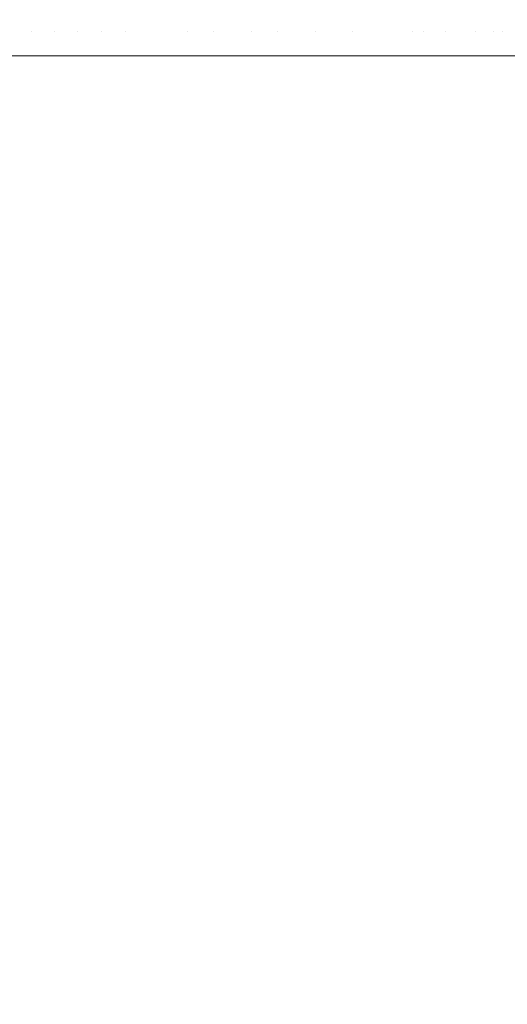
# Model space of a CAD drawing. Header units: centimetres. Extents: x -21.6 to 22.7, y 3.4 to 5.2.
# Tile 247 of 256: x 7.7638 to 7.828, y 4.9752 to 5.105. Entities that reach past the tile are written whole.
import ezdxf

# ---------------------------------------------------------------- set-up
doc = ezdxf.new("R2010")
doc.units = ezdxf.units.CM
doc.header["$LTSCALE"] = 2.54
doc.layers.add('Lucido design-1', color=7, linetype='Continuous')

# ---------------------------------------------------------------- blocks, each defined once
blk = doc.blocks.new('Gruppo-4-1')
at = {"color": 7, "linetype": 'Continuous', "lineweight": 9}
for points, invisible_edges in [([(-21.50342, 5.10666, -1872.21575), (-21.50342, 5.10457, -1872.21561), (22.63035, 5.10457, -1872.21561), (22.63035, 5.10666, -1872.21575)], 10), ([(7.76247, 5.10666, -1872.61597), (7.76392, 5.10666, -1872.61619), (7.7639, 5.10339, -1872.61635), (7.76245, 5.10339, -1872.61613)], 15), ([(7.76537, 5.10339, -1872.6166), (7.7639, 5.10339, -1872.61635), (7.76392, 5.10666, -1872.61619), (7.76539, 5.10666, -1872.61645)], 15), ([(7.76539, 5.10666, -1872.61645), (7.76688, 5.10666, -1872.61674), (7.76686, 5.10339, -1872.61689), (7.76537, 5.10339, -1872.6166)], 15), ([(7.76836, 5.10339, -1872.61722), (7.76686, 5.10339, -1872.61689), (7.76688, 5.10666, -1872.61674), (7.76839, 5.10666, -1872.61706)], 15), ([(7.76839, 5.10666, -1872.61706), (7.76991, 5.10666, -1872.61743), (7.76988, 5.10339, -1872.61758), (7.76836, 5.10339, -1872.61722)], 15), ([(7.77143, 5.10339, -1872.61799), (7.76988, 5.10339, -1872.61758), (7.76991, 5.10666, -1872.61743), (7.77145, 5.10666, -1872.61783)], 15), ([(7.77145, 5.10666, -1872.61783), (7.77301, 5.10666, -1872.61828), (7.77298, 5.10339, -1872.61844), (7.77143, 5.10339, -1872.61799)], 15), ([(7.77456, 5.10339, -1872.61893), (7.77298, 5.10339, -1872.61844), (7.77301, 5.10666, -1872.61828), (7.77459, 5.10666, -1872.61878)], 15), ([(7.77459, 5.10666, -1872.61878), (7.77618, 5.10666, -1872.61931), (7.77615, 5.10339, -1872.61947), (7.77456, 5.10339, -1872.61893)], 15), ([(7.77775, 5.10339, -1872.62005), (7.77615, 5.10339, -1872.61947), (7.77618, 5.10666, -1872.61931), (7.77779, 5.10666, -1872.6199)], 15), ([(7.77779, 5.10666, -1872.6199), (7.77941, 5.10666, -1872.62053), (7.77937, 5.10339, -1872.62068), (7.77775, 5.10339, -1872.62005)], 15), ([(7.781, 5.10339, -1872.62136), (7.77937, 5.10339, -1872.62068), (7.77941, 5.10666, -1872.62053), (7.78104, 5.10666, -1872.62122)], 15), ([(7.78104, 5.10666, -1872.62122), (7.78269, 5.10666, -1872.62195), (7.78264, 5.10339, -1872.6221), (7.781, 5.10339, -1872.62136)], 15), ([(7.78429, 5.10339, -1872.62289), (7.78264, 5.10339, -1872.6221), (7.78269, 5.10666, -1872.62195), (7.78434, 5.10666, -1872.62274)], 15), ([(7.78434, 5.10666, -1872.62274), (7.78601, 5.10666, -1872.62358), (7.78595, 5.10339, -1872.62373), (7.78429, 5.10339, -1872.62289)], 15), ([(7.78762, 5.10339, -1872.62463), (7.78595, 5.10339, -1872.62373), (7.78601, 5.10666, -1872.62358), (7.78768, 5.10666, -1872.62448)], 15), ([(7.78768, 5.10666, -1872.62448), (7.78936, 5.10666, -1872.62544), (7.7893, 5.10339, -1872.62558), (7.78762, 5.10339, -1872.62463)], 15), ([(7.79098, 5.10339, -1872.6266), (7.7893, 5.10339, -1872.62558), (7.78936, 5.10666, -1872.62544), (7.79104, 5.10666, -1872.62646)], 15), ([(7.79104, 5.10666, -1872.62646), (7.79273, 5.10666, -1872.62753), (7.79267, 5.10339, -1872.62767), (7.79098, 5.10339, -1872.6266)], 15), ([(7.79436, 5.10339, -1872.62881), (7.79267, 5.10339, -1872.62767), (7.79273, 5.10666, -1872.62753), (7.79442, 5.10666, -1872.62867)], 15), ([(7.79442, 5.10666, -1872.62867), (7.79611, 5.10666, -1872.62988), (7.79604, 5.10339, -1872.63001), (7.79436, 5.10339, -1872.62881)], 15), ([(7.79773, 5.10339, -1872.63128), (7.79604, 5.10339, -1872.63001), (7.79611, 5.10666, -1872.62988), (7.7978, 5.10666, -1872.63114)], 15), ([(7.7978, 5.10666, -1872.63114), (7.79949, 5.10666, -1872.63248), (7.79941, 5.10339, -1872.63261), (7.79773, 5.10339, -1872.63128)], 15), ([(7.80109, 5.10339, -1872.63401), (7.79941, 5.10339, -1872.63261), (7.79949, 5.10666, -1872.63248), (7.80116, 5.10666, -1872.63388)], 15), ([(7.80116, 5.10666, -1872.63388), (7.80283, 5.10666, -1872.63535), (7.80276, 5.10339, -1872.63547), (7.80109, 5.10339, -1872.63401)], 15), ([(7.80441, 5.10339, -1872.63701), (7.80276, 5.10339, -1872.63547), (7.80283, 5.10666, -1872.63535), (7.80449, 5.10666, -1872.63689)], 15), ([(7.80449, 5.10666, -1872.63689), (7.80614, 5.10666, -1872.63849), (7.80606, 5.10339, -1872.63861), (7.80441, 5.10339, -1872.63701)], 15), ([(7.80769, 5.10339, -1872.64029), (7.80606, 5.10339, -1872.63861), (7.80614, 5.10666, -1872.63849), (7.80777, 5.10666, -1872.64017)], 15), ([(7.80777, 5.10666, -1872.64017), (7.80939, 5.10666, -1872.64192), (7.8093, 5.10339, -1872.64203), (7.80769, 5.10339, -1872.64029)], 15), ([(7.81089, 5.10339, -1872.64385), (7.8093, 5.10339, -1872.64203), (7.80939, 5.10666, -1872.64192), (7.81098, 5.10666, -1872.64374)], 15), ([(7.81098, 5.10666, -1872.64374), (7.81255, 5.10666, -1872.64563), (7.81246, 5.10339, -1872.64574), (7.81089, 5.10339, -1872.64385)], 15), ([(7.814, 5.10339, -1872.6477), (7.81246, 5.10339, -1872.64574), (7.81255, 5.10666, -1872.64563), (7.8141, 5.10666, -1872.64759)], 15), ([(7.8141, 5.10666, -1872.64759), (7.81561, 5.10666, -1872.64962), (7.81551, 5.10339, -1872.64973), (7.814, 5.10339, -1872.6477)], 15), ([(7.817, 5.10339, -1872.65183), (7.81551, 5.10339, -1872.64973), (7.81561, 5.10666, -1872.64962), (7.8171, 5.10666, -1872.65173)], 15), ([(7.8171, 5.10666, -1872.65173), (7.81855, 5.10666, -1872.6539), (7.81844, 5.10339, -1872.654), (7.817, 5.10339, -1872.65183)], 15), ([(7.81985, 5.10339, -1872.65624), (7.81844, 5.10339, -1872.654), (7.81855, 5.10666, -1872.6539), (7.81996, 5.10666, -1872.65614)], 15), ([(7.81996, 5.10666, -1872.65614), (7.82133, 5.10666, -1872.65846), (7.82122, 5.10339, -1872.65855), (7.81985, 5.10339, -1872.65624)], 15), ([(7.82255, 5.10339, -1872.66092), (7.82122, 5.10339, -1872.65855), (7.82133, 5.10666, -1872.65846), (7.82266, 5.10666, -1872.66083)], 15), ([(7.82266, 5.10666, -1872.66083), (7.82394, 5.10666, -1872.66328), (7.82383, 5.10339, -1872.66336), (7.82255, 5.10339, -1872.66092)], 15), ([(7.82506, 5.10339, -1872.66587), (7.82383, 5.10339, -1872.66336), (7.82394, 5.10666, -1872.66328), (7.82517, 5.10666, -1872.66579)], 15), ([(7.82517, 5.10666, -1872.66579), (7.82635, 5.10666, -1872.66836), (7.82624, 5.10339, -1872.66843), (7.82506, 5.10339, -1872.66587)], 15), ([(7.82736, 5.10339, -1872.67106), (7.82624, 5.10339, -1872.66843), (7.82635, 5.10666, -1872.66836), (7.82748, 5.10666, -1872.67099)], 15), ([(7.82748, 5.10666, -1872.67099), (7.82854, 5.10666, -1872.67368), (7.82842, 5.10339, -1872.67374), (7.82736, 5.10339, -1872.67106)], 15), ([(22.63035, 5.10339, -1872.21558), (22.63035, 5.10457, -1872.21561), (-21.50342, 5.10457, -1872.21561), (-21.50342, 5.10339, -1872.21558)], 10), ([(-21.50342, 5.10339, -1872.21558), (-21.50342, 5.10021, -1872.21551), (22.63035, 5.10021, -1872.21551), (22.63035, 5.10339, -1872.21558)], 8), ([(7.76245, 5.10339, -1872.61613), (7.7639, 5.10339, -1872.61635), (7.76442, 5.10021, -1872.61649), (7.76148, 5.10021, -1872.61605)], 11), ([(7.76442, 5.10021, -1872.61649), (7.7639, 5.10339, -1872.61635), (7.76537, 5.10339, -1872.6166)], 11), ([(7.76537, 5.10339, -1872.6166), (7.76686, 5.10339, -1872.61689), (7.76736, 5.10021, -1872.61705), (7.76442, 5.10021, -1872.61649)], 11), ([(7.76736, 5.10021, -1872.61705), (7.76686, 5.10339, -1872.61689), (7.76836, 5.10339, -1872.61722)], 11), ([(7.76836, 5.10339, -1872.61722), (7.76988, 5.10339, -1872.61758), (7.77029, 5.10021, -1872.61774), (7.76736, 5.10021, -1872.61705)], 11), ([(7.77029, 5.10021, -1872.61774), (7.76988, 5.10339, -1872.61758), (7.77143, 5.10339, -1872.61799)], 11), ([(7.77143, 5.10339, -1872.61799), (7.77298, 5.10339, -1872.61844), (7.77321, 5.10021, -1872.61856), (7.77029, 5.10021, -1872.61774)], 11), ([(7.77321, 5.10021, -1872.61856), (7.77298, 5.10339, -1872.61844), (7.77456, 5.10339, -1872.61893)], 11), ([(7.77611, 5.10021, -1872.61951), (7.77321, 5.10021, -1872.61856), (7.77456, 5.10339, -1872.61893)], 10), ([(7.77456, 5.10339, -1872.61893), (7.77615, 5.10339, -1872.61947), (7.77611, 5.10021, -1872.61951)], 11), ([(7.77611, 5.10021, -1872.61951), (7.77615, 5.10339, -1872.61947), (7.77775, 5.10339, -1872.62005)], 11), ([(7.77775, 5.10339, -1872.62005), (7.77901, 5.10021, -1872.62059), (7.77611, 5.10021, -1872.61951)], 9), ([(7.77775, 5.10339, -1872.62005), (7.77937, 5.10339, -1872.62068), (7.77901, 5.10021, -1872.62059)], 11), ([(7.78189, 5.10021, -1872.62181), (7.77901, 5.10021, -1872.62059), (7.77937, 5.10339, -1872.62068), (7.781, 5.10339, -1872.62136)], 14), ([(7.781, 5.10339, -1872.62136), (7.78264, 5.10339, -1872.6221), (7.78189, 5.10021, -1872.62181)], 11), ([(7.78476, 5.10021, -1872.62317), (7.78189, 5.10021, -1872.62181), (7.78264, 5.10339, -1872.6221), (7.78429, 5.10339, -1872.62289)], 14), ([(7.78429, 5.10339, -1872.62289), (7.78595, 5.10339, -1872.62373), (7.78476, 5.10021, -1872.62317)], 11), ([(7.78761, 5.10021, -1872.62467), (7.78476, 5.10021, -1872.62317), (7.78595, 5.10339, -1872.62373)], 10), ([(7.78595, 5.10339, -1872.62373), (7.78762, 5.10339, -1872.62463), (7.78761, 5.10021, -1872.62467)], 11), ([(7.78762, 5.10339, -1872.62463), (7.7893, 5.10339, -1872.62558), (7.78927, 5.10021, -1872.62564), (7.78761, 5.10021, -1872.62467)], 11), ([(7.79044, 5.10021, -1872.62632), (7.78927, 5.10021, -1872.62564), (7.7893, 5.10339, -1872.62558)], 10), ([(7.7893, 5.10339, -1872.62558), (7.79098, 5.10339, -1872.6266), (7.79044, 5.10021, -1872.62632)], 11), ([(7.79098, 5.10339, -1872.6266), (7.79267, 5.10339, -1872.62767), (7.79325, 5.10021, -1872.62811), (7.79044, 5.10021, -1872.62632)], 11), ([(7.79325, 5.10021, -1872.62811), (7.79267, 5.10339, -1872.62767), (7.79436, 5.10339, -1872.62881)], 11), ([(7.79603, 5.10021, -1872.63006), (7.79325, 5.10021, -1872.62811), (7.79436, 5.10339, -1872.62881)], 10), ([(7.79436, 5.10339, -1872.62881), (7.79604, 5.10339, -1872.63001), (7.79603, 5.10021, -1872.63006)], 11), ([(7.79603, 5.10021, -1872.63006), (7.79604, 5.10339, -1872.63001), (7.79773, 5.10339, -1872.63128)], 11), ([(7.79773, 5.10339, -1872.63128), (7.79878, 5.10021, -1872.63216), (7.79603, 5.10021, -1872.63006)], 9), ([(7.79773, 5.10339, -1872.63128), (7.79941, 5.10339, -1872.63261), (7.79878, 5.10021, -1872.63216)], 11), ([(7.8015, 5.10021, -1872.63442), (7.79878, 5.10021, -1872.63216), (7.79941, 5.10339, -1872.63261), (7.80109, 5.10339, -1872.63401)], 14), ([(7.80109, 5.10339, -1872.63401), (7.80276, 5.10339, -1872.63547), (7.8015, 5.10021, -1872.63442)], 11), ([(7.80396, 5.10021, -1872.63665), (7.8015, 5.10021, -1872.63442), (7.80276, 5.10339, -1872.63547)], 10), ([(7.80276, 5.10339, -1872.63547), (7.80441, 5.10339, -1872.63701), (7.80396, 5.10021, -1872.63665)], 11), ([(7.80441, 5.10339, -1872.63701), (7.80606, 5.10339, -1872.63861), (7.80659, 5.10021, -1872.63922), (7.80396, 5.10021, -1872.63665)], 11), ([(7.80659, 5.10021, -1872.63922), (7.80606, 5.10339, -1872.63861), (7.80769, 5.10339, -1872.64029)], 11), ([(7.80917, 5.10021, -1872.64196), (7.80659, 5.10021, -1872.63922), (7.80769, 5.10339, -1872.64029)], 10), ([(7.80769, 5.10339, -1872.64029), (7.8093, 5.10339, -1872.64203), (7.80917, 5.10021, -1872.64196)], 11), ([(7.81168, 5.10021, -1872.64486), (7.80917, 5.10021, -1872.64196), (7.8093, 5.10339, -1872.64203), (7.81089, 5.10339, -1872.64385)], 14), ([(7.81089, 5.10339, -1872.64385), (7.81246, 5.10339, -1872.64574), (7.81168, 5.10021, -1872.64486)], 11), ([(7.81413, 5.10021, -1872.64794), (7.81168, 5.10021, -1872.64486), (7.81246, 5.10339, -1872.64574), (7.814, 5.10339, -1872.6477)], 14), ([(7.81413, 5.10021, -1872.64794), (7.814, 5.10339, -1872.6477), (7.81551, 5.10339, -1872.64973)], 11), ([(7.81551, 5.10339, -1872.64973), (7.8165, 5.10021, -1872.65119), (7.81413, 5.10021, -1872.64794)], 9), ([(7.8165, 5.10021, -1872.65119), (7.81551, 5.10339, -1872.64973), (7.817, 5.10339, -1872.65183)], 11), ([(7.817, 5.10339, -1872.65183), (7.81844, 5.10339, -1872.654), (7.81878, 5.10021, -1872.65461), (7.8165, 5.10021, -1872.65119)], 11), ([(7.81878, 5.10021, -1872.65461), (7.81844, 5.10339, -1872.654), (7.81985, 5.10339, -1872.65624)], 11), ([(7.81985, 5.10339, -1872.65624), (7.8198, 5.10021, -1872.65628), (7.81878, 5.10021, -1872.65461)], 9), ([(7.82097, 5.10021, -1872.65819), (7.8198, 5.10021, -1872.65628), (7.81985, 5.10339, -1872.65624)], 10), ([(7.81985, 5.10339, -1872.65624), (7.82122, 5.10339, -1872.65855), (7.82097, 5.10021, -1872.65819)], 11), ([(7.82305, 5.10021, -1872.66195), (7.82097, 5.10021, -1872.65819), (7.82122, 5.10339, -1872.65855), (7.82255, 5.10339, -1872.66092)], 14), ([(7.82255, 5.10339, -1872.66092), (7.82383, 5.10339, -1872.66336), (7.82305, 5.10021, -1872.66195)], 11), ([(7.82501, 5.10021, -1872.66586), (7.82305, 5.10021, -1872.66195), (7.82383, 5.10339, -1872.66336)], 10), ([(7.82383, 5.10339, -1872.66336), (7.82506, 5.10339, -1872.66587), (7.82501, 5.10021, -1872.66586)], 11), ([(7.82501, 5.10021, -1872.66586), (7.82506, 5.10339, -1872.66587), (7.82624, 5.10339, -1872.66843)], 11), ([(7.82624, 5.10339, -1872.66843), (7.82684, 5.10021, -1872.66993), (7.82501, 5.10021, -1872.66586)], 9), ([(7.82684, 5.10021, -1872.66993), (7.82624, 5.10339, -1872.66843), (7.82736, 5.10339, -1872.67106)], 11), ([(7.82736, 5.10339, -1872.67106), (7.82842, 5.10339, -1872.67374), (7.82854, 5.10021, -1872.67416), (7.82684, 5.10021, -1872.66993)], 11), ([(22.63035, 5.10021, -1873.01551), (22.63035, 3.50021, -1873.01551), (7.68658, 3.6009, -1873.01551), (7.69526, 3.60179, -1873.01551)], 10), ([(22.63035, 5.10021, -1873.01551), (7.69526, 3.60179, -1873.01551), (7.70079, 3.60259, -1873.01551)], 9), ([(7.70079, 3.60259, -1873.01551), (7.70392, 3.60304, -1873.01551), (22.63035, 5.10021, -1873.01551)], 10), ([(22.63035, 5.10021, -1873.01551), (7.70392, 3.60304, -1873.01551), (7.71256, 3.60467, -1873.01551)], 9), ([(22.63035, 5.10021, -1873.01551), (7.71256, 3.60467, -1873.01551), (7.72118, 3.60666, -1873.01551)], 9), ([(22.63035, 5.10021, -1873.01551), (7.72118, 3.60666, -1873.01551), (7.72978, 3.60904, -1873.01551)], 9), ([(22.63035, 5.10021, -1873.01551), (7.72978, 3.60904, -1873.01551), (7.73835, 3.61179, -1873.01551)], 9), ([(22.63035, 5.10021, -1873.01551), (7.73835, 3.61179, -1873.01551), (7.74689, 3.61493, -1873.01551)], 9), ([(22.63035, 5.10021, -1873.01551), (7.74689, 3.61493, -1873.01551), (7.75539, 3.61846, -1873.01551)], 9), ([(22.63035, 5.10021, -1873.01551), (7.75539, 3.61846, -1873.01551), (7.76006, 3.62063, -1873.01551)], 9), ([(7.76006, 3.62063, -1873.01551), (7.76385, 3.6224, -1873.01551), (22.63035, 5.10021, -1873.01551)], 10), ([(7.76148, 5.10021, -1872.61605), (7.76442, 5.10021, -1872.61649), (7.76442, 3.90021, -1872.61649), (7.76414, 3.90021, -1872.61644)], 10), ([(7.76414, 3.90021, -1872.61644), (7.76148, 3.90021, -1872.61605), (7.76148, 5.10021, -1872.61605)], 10), ([(22.63035, 5.10021, -1873.01551), (7.76385, 3.6224, -1873.01551), (7.77227, 3.62674, -1873.01551)], 9), ([(7.76736, 5.10021, -1872.61705), (7.76736, 3.90021, -1872.61705), (7.76442, 3.90021, -1872.61649), (7.76442, 5.10021, -1872.61649)], 5), ([(7.76736, 5.10021, -1872.61705), (7.77029, 5.10021, -1872.61774), (7.77029, 3.90021, -1872.61774), (7.76798, 3.90021, -1872.61719)], 10), ([(7.76798, 3.90021, -1872.61719), (7.76736, 3.90021, -1872.61705), (7.76736, 5.10021, -1872.61705)], 10), ([(7.77029, 5.10021, -1872.61774), (7.77321, 5.10021, -1872.61856), (7.77321, 3.90021, -1872.61856), (7.77185, 3.90021, -1872.61818)], 10), ([(7.77185, 3.90021, -1872.61818), (7.77029, 3.90021, -1872.61774), (7.77029, 5.10021, -1872.61774)], 10), ([(22.63035, 5.10021, -1873.01551), (7.77227, 3.62674, -1873.01551), (7.78063, 3.63151, -1873.01551)], 9), ([(7.77321, 5.10021, -1872.61856), (7.77611, 5.10021, -1872.61951), (7.77611, 3.90021, -1872.61951), (7.77573, 3.90021, -1872.61938)], 10), ([(7.77573, 3.90021, -1872.61938), (7.77379, 3.90021, -1872.61875), (7.77321, 5.10021, -1872.61856)], 10), ([(7.77379, 3.90021, -1872.61875), (7.77321, 3.90021, -1872.61856), (7.77321, 5.10021, -1872.61856)], 10), ([(7.77901, 5.10021, -1872.62059), (7.77901, 3.90021, -1872.62059), (7.77611, 3.90021, -1872.61951), (7.77611, 5.10021, -1872.61951)], 5), ([(7.77901, 5.10021, -1872.62059), (7.78189, 5.10021, -1872.62181), (7.78189, 3.90021, -1872.62181), (7.7796, 3.90021, -1872.62084)], 10), ([(7.7796, 3.90021, -1872.62084), (7.77901, 3.90021, -1872.62059), (7.77901, 5.10021, -1872.62059)], 10), ([(22.63035, 5.10021, -1873.01551), (7.78063, 3.63151, -1873.01551), (7.78892, 3.6367, -1873.01551)], 9), ([(7.78189, 5.10021, -1872.62181), (7.78476, 5.10021, -1872.62317), (7.78476, 3.90021, -1872.62317), (7.78345, 3.90021, -1872.62255)], 10), ([(7.78345, 3.90021, -1872.62255), (7.78189, 3.90021, -1872.62181), (7.78189, 5.10021, -1872.62181)], 10), ([(7.78476, 5.10021, -1872.62317), (7.78761, 5.10021, -1872.62467), (7.78761, 3.90021, -1872.62467), (7.78727, 3.90021, -1872.62449)], 10), ([(7.78727, 3.90021, -1872.62449), (7.78476, 3.90021, -1872.62317), (7.78476, 5.10021, -1872.62317)], 10), ([(7.79044, 3.90021, -1872.62632), (7.78761, 3.90021, -1872.62467), (7.78761, 5.10021, -1872.62467), (7.78927, 5.10021, -1872.62564)], 10), ([(22.63035, 5.10021, -1873.01551), (7.78892, 3.6367, -1873.01551), (7.79714, 3.64232, -1873.01551)], 9), ([(7.78927, 5.10021, -1872.62564), (7.79044, 5.10021, -1872.62632), (7.79044, 3.90021, -1872.62632)], 10), ([(7.79044, 5.10021, -1872.62632), (7.79325, 5.10021, -1872.62811), (7.79325, 3.90021, -1872.62811), (7.79103, 3.90021, -1872.6267)], 10), ([(7.79103, 3.90021, -1872.6267), (7.79044, 3.90021, -1872.62632), (7.79044, 5.10021, -1872.62632)], 10), ([(7.79325, 5.10021, -1872.62811), (7.79603, 5.10021, -1872.63006), (7.79603, 3.90021, -1872.63006), (7.79472, 3.90021, -1872.62914)], 10), ([(7.79472, 3.90021, -1872.62914), (7.79325, 3.90021, -1872.62811), (7.79325, 5.10021, -1872.62811)], 10), ([(7.79603, 5.10021, -1872.63006), (7.79878, 5.10021, -1872.63216), (7.79878, 3.90021, -1872.63216), (7.79834, 3.90021, -1872.63182)], 10), ([(7.79834, 3.90021, -1872.63182), (7.79603, 3.90021, -1872.63006), (7.79603, 5.10021, -1872.63006)], 10), ([(22.63035, 5.10021, -1873.01551), (7.79714, 3.64232, -1873.01551), (7.80528, 3.6484, -1873.01551)], 9), ([(7.79878, 5.10021, -1872.63216), (7.8015, 5.10021, -1872.63442), (7.8015, 3.90021, -1872.63442), (7.8001, 3.90021, -1872.63326)], 10), ([(7.8001, 3.90021, -1872.63326), (7.79878, 3.90021, -1872.63216), (7.79878, 5.10021, -1872.63216)], 10), ([(7.8015, 5.10021, -1872.63442), (7.80396, 5.10021, -1872.63665), (7.80396, 3.90021, -1872.63665), (7.80356, 3.90021, -1872.63628)], 10), ([(7.80356, 3.90021, -1872.63628), (7.8015, 3.90021, -1872.63442), (7.8015, 5.10021, -1872.63442)], 10), ([(7.80659, 5.10021, -1872.63922), (7.80659, 3.90021, -1872.63922), (7.80396, 3.90021, -1872.63665), (7.80396, 5.10021, -1872.63665)], 5), ([(22.63035, 5.10021, -1873.01551), (7.80528, 3.6484, -1873.01551), (7.8117, 3.65362, -1873.01551)], 9), ([(7.80659, 5.10021, -1872.63922), (7.80917, 5.10021, -1872.64196), (7.80917, 3.90021, -1872.64196), (7.80689, 3.90021, -1872.63954)], 10), ([(7.80689, 3.90021, -1872.63954), (7.80659, 3.90021, -1872.63922), (7.80659, 5.10021, -1872.63922)], 10), ([(7.80917, 5.10021, -1872.64196), (7.81168, 5.10021, -1872.64486), (7.81168, 3.90021, -1872.64486), (7.81008, 3.90021, -1872.64301)], 10), ([(7.81008, 3.90021, -1872.64301), (7.80917, 3.90021, -1872.64196), (7.80917, 5.10021, -1872.64196)], 10), ([(7.81168, 5.10021, -1872.64486), (7.81413, 5.10021, -1872.64794), (7.81413, 3.90021, -1872.64794), (7.81312, 3.90021, -1872.64667)], 10), ([(7.81312, 3.90021, -1872.64667), (7.81168, 3.90021, -1872.64486), (7.81168, 5.10021, -1872.64486)], 10), ([(7.8117, 3.65362, -1873.01551), (7.81332, 3.65493, -1873.01551), (22.63035, 5.10021, -1873.01551)], 10), ([(22.63035, 5.10021, -1873.01551), (7.81332, 3.65493, -1873.01551), (7.82124, 3.66193, -1873.01551)], 9), ([(7.81413, 5.10021, -1872.64794), (7.8165, 5.10021, -1872.65119), (7.8165, 3.90021, -1872.65119), (7.816, 3.90021, -1872.65051)], 10), ([(7.816, 3.90021, -1872.65051), (7.81413, 3.90021, -1872.64794), (7.81413, 5.10021, -1872.64794)], 10), ([(7.8165, 5.10021, -1872.65119), (7.81878, 5.10021, -1872.65461), (7.81878, 3.90021, -1872.65461), (7.81872, 3.90021, -1872.65451)], 10), ([(7.81872, 3.90021, -1872.65451), (7.8165, 3.90021, -1872.65119), (7.8165, 5.10021, -1872.65119)], 10), ([(7.81878, 3.90021, -1872.65461), (7.81878, 5.10021, -1872.65461), (7.8198, 5.10021, -1872.65628)], 9), ([(7.8198, 5.10021, -1872.65628), (7.82097, 5.10021, -1872.65819), (7.82097, 3.90021, -1872.65819), (7.81878, 3.90021, -1872.65461)], 10), ([(7.82097, 5.10021, -1872.65819), (7.82305, 5.10021, -1872.66195), (7.82305, 3.90021, -1872.66195), (7.82123, 3.90021, -1872.65867)], 10), ([(7.82123, 3.90021, -1872.65867), (7.82097, 3.90021, -1872.65819), (7.82097, 5.10021, -1872.65819)], 10), ([(22.63035, 5.10021, -1873.01551), (7.82124, 3.66193, -1873.01551), (7.82903, 3.6694, -1873.01551)], 9), ([(7.82305, 5.10021, -1872.66195), (7.82501, 5.10021, -1872.66586), (7.82501, 3.90021, -1872.66586), (7.82355, 3.90021, -1872.66296)], 10), ([(7.82355, 3.90021, -1872.66296), (7.82305, 3.90021, -1872.66195), (7.82305, 5.10021, -1872.66195)], 10), ([(7.82501, 5.10021, -1872.66586), (7.82684, 5.10021, -1872.66993), (7.82684, 3.90021, -1872.66993), (7.82568, 3.90021, -1872.66736)], 10), ([(7.82568, 3.90021, -1872.66736), (7.82501, 3.90021, -1872.66586), (7.82501, 5.10021, -1872.66586)], 10), ([(7.82852, 3.90021, -1872.67411), (7.82761, 3.90021, -1872.67185), (7.82684, 5.10021, -1872.66993), (7.82854, 5.10021, -1872.67416)], 10), ([(7.82761, 3.90021, -1872.67185), (7.82684, 3.90021, -1872.66993), (7.82684, 5.10021, -1872.66993)], 10)]:
    blk.add_3dface(points, dxfattribs=dict(at, invisible_edges=invisible_edges))
blk.add_3dface([(-21.50342, 5.10021, -1872.21551), (-21.50342, 3.50021, -1872.21551), (22.63035, 3.50021, -1872.21551), (22.63035, 5.10021, -1872.21551)], dxfattribs=at)
blk = doc.blocks.new('Gruppo-5-1')
at = {"color": 7}
blk.add_blockref('Gruppo-4-1', (0, 0), dxfattribs=at)

msp = doc.modelspace()

# ---------------------------------------------------------------- block references
at = {"layer": 'Lucido design-1', "color": 7}
msp.add_blockref('Gruppo-5-1', (0, 0), dxfattribs=at)

doc.saveas('drawing.dxf')
